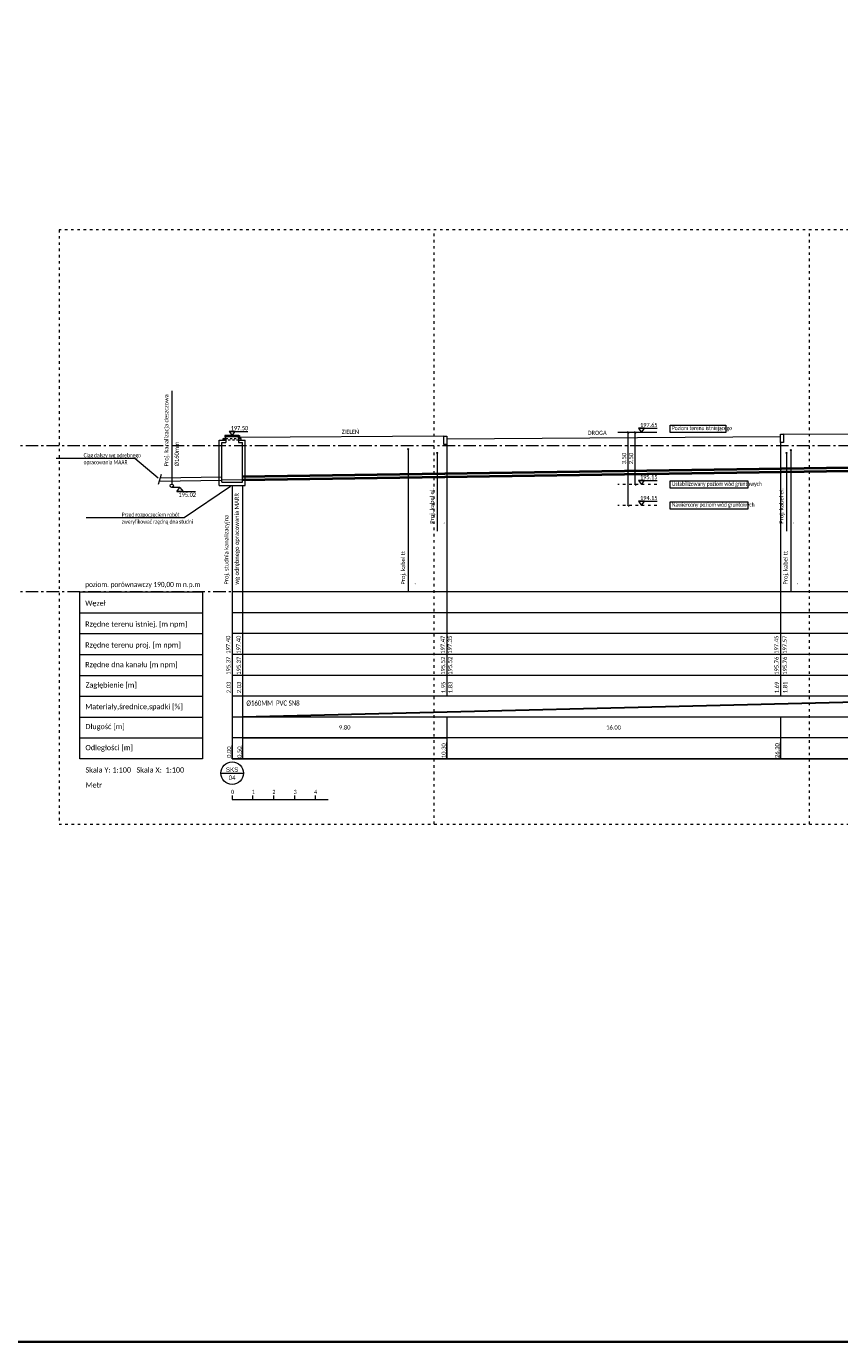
# Model space of a CAD drawing. Header units: millimetres. Extents: x -1212 to 8000, y -2 to 4191.
# Tile 2 of 28: x -1090 to -1051, y 154 to 217. Entities that reach past the tile are written whole.
import ezdxf
from ezdxf import colors
from ezdxf.entities.mleader import LeaderData, LeaderLine
from ezdxf.enums import TextEntityAlignment as Align
from ezdxf.math import Vec2, Vec3

# ---------------------------------------------------------------- set-up
doc = ezdxf.new("R2010")
doc.units = ezdxf.units.MM
doc.set_wipeout_variables(frame=1)
doc.linetypes.add('ACAD_ISO03W100', pattern=[30, 12, -18])
doc.linetypes.add('ACAD_ISO10W100', pattern=[18, 12, -3, 0, -3])
for name, color, linetype, lineweight in [('PRIMETECH - KAN_SAN_INSTALACJA_ZEWN', 38, 'Continuous', 40), ('PRIMETECH - KONSTRUKCJA', 7, 'Continuous', 15), ('PRIMETECH - KOTY', 7, 'Continuous', 9), ('PRIMETECH - LINIE PROFILOWE', 7, 'Continuous', 15), ('PRIMETECH - OPISY', 7, 'Continuous', 9), ('PRIMETECH - POZ. PIETRZENIA', 4, 'ACAD_ISO10W100', 9), ('PRIMETECH - TEREN', 252, 'Continuous', 15)]:
    doc.layers.add(name, color=color, linetype=linetype, lineweight=lineweight)
doc.layers.add('PRIMETECH - NDR--------------', color=6, linetype='Continuous', lineweight=20, plot=False)
doc.layers.add('PRIMETECH - P.P.', color=203, linetype='ACAD_ISO10W100', lineweight=15, plot=False)
doc.styles.add('DYN_DIM', font='arial.ttf')
doc.styles.add('RPK_TAB_TXT_OPIS', font='arial.ttf', dxfattribs={"width": 0.8, "height": 3.5})
doc.styles.get("Standard").update_dxf_attribs({"font": 'calibril.ttf'})
doc.dimstyles.new('1', dxfattribs={"dimtxt": 0.2, "dimasz": 0.12, "dimexe": 0, "dimexo": 0, "dimgap": 0.05, "dimtad": 1, "dimjust": 4, "dimzin": 1, "dimdsep": 46, "dimtxsty": 'Standard', "dimblk": 'NONE', "dimcen": -2.5, "dimclrd": 7, "dimclre": 7, "dimclrt": 7, "dimadec": 0, "dimazin": 0, "dimtfac": 1, "dimtmove": 0, "dimatfit": 3, "dimfxl": 1.25, "dimarcsym": 0})
doc.dimstyles.new('2', dxfattribs={"dimtxt": 0.2, "dimasz": 0.07, "dimexe": 0, "dimexo": 0, "dimgap": 0.1, "dimtad": 1, "dimzin": 1, "dimdsep": 46, "dimtxsty": 'Standard', "dimblk": 'NONE', "dimcen": 2.5, "dimclrd": 256, "dimclre": 256, "dimclrt": 256, "dimadec": 0, "dimazin": 0, "dimtfac": 1, "dimtmove": 0, "dimatfit": 3, "dimfxl": 1.25, "dimlwd": 5, "dimlwe": 5, "dimarcsym": 0})

# ---------------------------------------------------------------- blocks, each defined once
blk = doc.blocks.new('*D8130')
at = {"layer": 'DEFPOINTS', "color": 0}
blk.add_point((-1080.464, 182), dxfattribs=at)
blk.add_point((-1080.464, 182), dxfattribs=at)
blk.add_point((-1080.464, 182), dxfattribs=at)
at = {"layer": 'PRIMETECH - LINIE PROFILOWE', "color": 7, "lineweight": -2, "ltscale": 2}
for q in [(-1080.464, 182.631), (-1080.464, 182), (-1080.464, 182)]:
    blk.add_line((-1080.464, 182), q, dxfattribs=at)
at = {"layer": 'PRIMETECH - LINIE PROFILOWE', "color": 7, "ltscale": 2, "insert": (-1080.616, 182.316), "char_height": 0.2, "attachment_point": 5, "rotation": 90}
blk.add_mtext('0.00', dxfattribs=at)
blk = doc.blocks.new('_None')
blk = doc.blocks.new('*U6047')
at = {"ltscale": 1000}
for p, q in [((0, 4.54), (0, -0.46)), ((0, 2.04), (0, 0))]:
    blk.add_line(p, q, dxfattribs=at)
blk.add_circle((0, 2.04), 2.5)
at = {"ltscale": 1000, "style": 'RPK_TAB_TXT_OPIS', "width": 0.8}
blk.add_attdef('NR_PIONU', text='', height=1, rotation=270, dxfattribs=at).set_placement((-0.5, 2.04), align=Align.TOP_CENTER)
blk.add_attdef('OPIS_PION', text='', height=1, rotation=270, dxfattribs=at).set_placement((0, 2.04), align=Align.BOTTOM_CENTER)
blk = doc.blocks.new('*D8131')
at = {"layer": 'DEFPOINTS', "color": 0}
for p in [(-1080.464, 182), (-1079.964, 182), (-1079.964, 182)]:
    blk.add_point(p, dxfattribs=at)
at = {"layer": 'PRIMETECH - LINIE PROFILOWE', "color": 7, "lineweight": -2, "ltscale": 2}
for p, q in [((-1079.964, 182), (-1079.964, 182.631)), ((-1080.464, 182), (-1080.464, 182)), ((-1080.464, 182), (-1079.964, 182))]:
    blk.add_line(p, q, dxfattribs=at)
at = {"layer": 'PRIMETECH - LINIE PROFILOWE', "color": 7, "ltscale": 2, "insert": (-1080.116, 182.316), "char_height": 0.2, "attachment_point": 5, "rotation": 90}
blk.add_mtext('0.50', dxfattribs=at)
blk = doc.blocks.new('*D8140')
at = {"layer": 'DEFPOINTS', "color": 0}
for p in [(-1079.964, 183), (-1070.164, 183), (-1070.164, 183)]:
    blk.add_point(p, dxfattribs=at)
at = {"layer": 'PRIMETECH - LINIE PROFILOWE', "lineweight": 5, "ltscale": 2}
for p, q in [((-1079.964, 183), (-1079.964, 183)), ((-1079.964, 183), (-1070.164, 183)), ((-1070.164, 183), (-1070.164, 183))]:
    blk.add_line(p, q, dxfattribs=at)
at = {"layer": 'PRIMETECH - LINIE PROFILOWE', "ltscale": 2, "insert": (-1075.064, 183.502), "char_height": 0.2, "attachment_point": 5}
blk.add_mtext('9.80', dxfattribs=at)
blk = doc.blocks.new('_$0$_None')
blk = doc.blocks.new('*D8145')
at = {"layer": 'DEFPOINTS', "color": 0}
for p in [(-1080.464, 182), (-1038.564, 182), (-1038.564, 182)]:
    blk.add_point(p, dxfattribs=at)
at = {"layer": 'PRIMETECH - LINIE PROFILOWE', "color": 7, "lineweight": -2, "ltscale": 2}
for p, q in [((-1038.564, 182), (-1038.564, 182.795)), ((-1080.464, 182), (-1080.464, 182)), ((-1080.464, 182), (-1038.564, 182))]:
    blk.add_line(p, q, dxfattribs=at)
at = {"layer": 'PRIMETECH - LINIE PROFILOWE', "color": 7, "ltscale": 2, "insert": (-1038.716, 182.398), "char_height": 0.2, "attachment_point": 5, "rotation": 90}
blk.add_mtext('41.90', dxfattribs=at)
blk = doc.blocks.new('*D8146')
at = {"layer": 'DEFPOINTS', "color": 0}
for p in [(-1080.464, 182), (-1032.364, 182), (-1032.364, 182)]:
    blk.add_point(p, dxfattribs=at)
at = {"layer": 'PRIMETECH - LINIE PROFILOWE', "color": 7, "lineweight": -2, "ltscale": 2}
for p, q in [((-1032.364, 182), (-1032.364, 182.795)), ((-1080.464, 182), (-1080.464, 182)), ((-1080.464, 182), (-1032.364, 182))]:
    blk.add_line(p, q, dxfattribs=at)
at = {"layer": 'PRIMETECH - LINIE PROFILOWE', "color": 7, "ltscale": 2, "insert": (-1032.516, 182.398), "char_height": 0.2, "attachment_point": 5, "rotation": 90}
blk.add_mtext('48.10', dxfattribs=at)
blk = doc.blocks.new('*D8149')
at = {"layer": 'DEFPOINTS', "color": 0}
for p in [(-1080.464, 182), (-1014.014, 182), (-1014.014, 182)]:
    blk.add_point(p, dxfattribs=at)
at = {"layer": 'PRIMETECH - LINIE PROFILOWE', "color": 7, "lineweight": -2, "ltscale": 2}
for p, q in [((-1014.014, 182), (-1014.014, 182.776)), ((-1080.464, 182), (-1080.464, 182)), ((-1080.464, 182), (-1014.014, 182))]:
    blk.add_line(p, q, dxfattribs=at)
at = {"layer": 'PRIMETECH - LINIE PROFILOWE', "color": 7, "ltscale": 2, "insert": (-1014.166, 182.388), "char_height": 0.2, "attachment_point": 5, "rotation": 90}
blk.add_mtext('66.45', dxfattribs=at)
blk = doc.blocks.new('*D8151')
at = {"layer": 'DEFPOINTS', "color": 0}
for p in [(-1080.464, 182), (-1014.014, 182), (-1014.014, 182)]:
    blk.add_point(p, dxfattribs=at)
at = {"layer": 'PRIMETECH - LINIE PROFILOWE', "color": 7, "lineweight": -2, "ltscale": 2}
for p, q in [((-1014.014, 182), (-1014.014, 182.776)), ((-1080.464, 182), (-1080.464, 182)), ((-1080.464, 182), (-1014.014, 182))]:
    blk.add_line(p, q, dxfattribs=at)
at = {"layer": 'PRIMETECH - LINIE PROFILOWE', "color": 7, "ltscale": 2, "insert": (-1014.166, 182.388), "char_height": 0.2, "attachment_point": 5, "rotation": 90}
blk.add_mtext('66.45', dxfattribs=at)
blk = doc.blocks.new('*D8152')
at = {"layer": 'DEFPOINTS', "color": 0}
for p in [(-1080.464, 182), (-1070.164, 182), (-1070.164, 182)]:
    blk.add_point(p, dxfattribs=at)
at = {"layer": 'PRIMETECH - LINIE PROFILOWE', "color": 7, "lineweight": -2, "ltscale": 2}
for p, q in [((-1070.164, 182), (-1070.164, 182.774)), ((-1080.464, 182), (-1080.464, 182)), ((-1080.464, 182), (-1070.164, 182))]:
    blk.add_line(p, q, dxfattribs=at)
at = {"layer": 'PRIMETECH - LINIE PROFILOWE', "color": 7, "ltscale": 2, "insert": (-1070.316, 182.387), "char_height": 0.2, "attachment_point": 5, "rotation": 90}
blk.add_mtext('10.30', dxfattribs=at)
blk = doc.blocks.new('*D8153')
at = {"layer": 'DEFPOINTS', "color": 0}
for p in [(-1080.464, 182), (-1054.164, 182), (-1054.164, 182)]:
    blk.add_point(p, dxfattribs=at)
at = {"layer": 'PRIMETECH - LINIE PROFILOWE', "color": 7, "lineweight": -2, "ltscale": 2}
for p, q in [((-1054.164, 182), (-1054.164, 182.784)), ((-1080.464, 182), (-1080.464, 182)), ((-1080.464, 182), (-1054.164, 182))]:
    blk.add_line(p, q, dxfattribs=at)
at = {"layer": 'PRIMETECH - LINIE PROFILOWE', "color": 7, "ltscale": 2, "insert": (-1054.316, 182.392), "char_height": 0.2, "attachment_point": 5, "rotation": 90}
blk.add_mtext('26.30', dxfattribs=at)
blk = doc.blocks.new('*D8154')
at = {"layer": 'DEFPOINTS', "color": 0}
for p in [(-1080.464, 182), (-1026.964, 182), (-1026.964, 182)]:
    blk.add_point(p, dxfattribs=at)
at = {"layer": 'PRIMETECH - LINIE PROFILOWE', "color": 7, "lineweight": -2, "ltscale": 2}
for p, q in [((-1026.964, 182), (-1026.964, 182.787)), ((-1080.464, 182), (-1080.464, 182)), ((-1080.464, 182), (-1026.964, 182))]:
    blk.add_line(p, q, dxfattribs=at)
at = {"layer": 'PRIMETECH - LINIE PROFILOWE', "color": 7, "ltscale": 2, "insert": (-1027.116, 182.394), "char_height": 0.2, "attachment_point": 5, "rotation": 90}
blk.add_mtext('53.50', dxfattribs=at)
blk = doc.blocks.new('*D8155')
at = {"layer": 'DEFPOINTS', "color": 0}
for p in [(-1080.464, 182), (-1028.464, 182), (-1028.464, 182)]:
    blk.add_point(p, dxfattribs=at)
at = {"layer": 'PRIMETECH - LINIE PROFILOWE', "color": 7, "lineweight": -2, "ltscale": 2}
for p, q in [((-1028.464, 182), (-1028.464, 182.787)), ((-1080.464, 182), (-1080.464, 182)), ((-1080.464, 182), (-1028.464, 182))]:
    blk.add_line(p, q, dxfattribs=at)
at = {"layer": 'PRIMETECH - LINIE PROFILOWE', "color": 7, "ltscale": 2, "insert": (-1028.616, 182.394), "char_height": 0.2, "attachment_point": 5, "rotation": 90}
blk.add_mtext('52.00', dxfattribs=at)
blk = doc.blocks.new('*D8159')
at = {"layer": 'DEFPOINTS', "color": 0}
for p in [(-1054.164, 183), (-1054.164, 183), (-1038.564, 183)]:
    blk.add_point(p, dxfattribs=at)
at = {"layer": 'PRIMETECH - LINIE PROFILOWE', "lineweight": 5, "ltscale": 2}
for p, q in [((-1054.164, 183), (-1054.164, 183)), ((-1038.564, 183), (-1054.164, 183)), ((-1038.564, 183), (-1038.564, 183))]:
    blk.add_line(p, q, dxfattribs=at)
at = {"layer": 'PRIMETECH - LINIE PROFILOWE', "ltscale": 2, "insert": (-1046.364, 183.502), "char_height": 0.2, "attachment_point": 5}
blk.add_mtext('15.60', dxfattribs=at)
blk = doc.blocks.new('*D8160')
at = {"layer": 'DEFPOINTS', "color": 0}
for p in [(-1070.164, 183), (-1070.164, 183), (-1054.164, 183)]:
    blk.add_point(p, dxfattribs=at)
at = {"layer": 'PRIMETECH - LINIE PROFILOWE', "lineweight": 5, "ltscale": 2}
for p, q in [((-1070.164, 183), (-1070.164, 183)), ((-1054.164, 183), (-1070.164, 183)), ((-1054.164, 183), (-1054.164, 183))]:
    blk.add_line(p, q, dxfattribs=at)
at = {"layer": 'PRIMETECH - LINIE PROFILOWE', "ltscale": 2, "insert": (-1062.164, 183.502), "char_height": 0.2, "attachment_point": 5}
blk.add_mtext('16.00', dxfattribs=at)
blk = doc.blocks.new('*D8161')
at = {"layer": 'DEFPOINTS', "color": 0}
for p in [(-1080.464, 182), (-1015.514, 182), (-1015.514, 182)]:
    blk.add_point(p, dxfattribs=at)
at = {"layer": 'PRIMETECH - LINIE PROFILOWE', "color": 7, "lineweight": -2, "ltscale": 2}
for p, q in [((-1015.514, 182), (-1015.514, 182.776)), ((-1080.464, 182), (-1080.464, 182)), ((-1080.464, 182), (-1015.514, 182))]:
    blk.add_line(p, q, dxfattribs=at)
at = {"layer": 'PRIMETECH - LINIE PROFILOWE', "color": 7, "ltscale": 2, "insert": (-1015.666, 182.388), "char_height": 0.2, "attachment_point": 5, "rotation": 90}
blk.add_mtext('64.95', dxfattribs=at)
blk = doc.blocks.new('_Oblique')
at = {"color": 0, "linetype": 'ByBlock', "lineweight": -2}
blk.add_line((-0.5, -0.5), (0.5, 0.5), dxfattribs=at)
blk = doc.blocks.new('*D8162')
at = {"layer": 'DEFPOINTS', "color": 0}
for p in [(-1061.122, 197.65), (-1061.122, 197.65), (-1061.122, 195.15)]:
    blk.add_point(p, dxfattribs=at)
at = {"layer": 'PRIMETECH - LINIE PROFILOWE', "lineweight": 5, "ltscale": 2}
for p, q in [((-1061.122, 197.65), (-1061.122, 197.65)), ((-1061.122, 195.15), (-1061.122, 197.65)), ((-1061.122, 195.15), (-1061.122, 195.15))]:
    blk.add_line(p, q, dxfattribs=at)
at = {"layer": 'PRIMETECH - LINIE PROFILOWE', "lineweight": 5, "xscale": 0.07, "yscale": 0.07, "zscale": 0.07}
for p, rotation in [((-1061.122, 197.65), 90), ((-1061.122, 195.15), 270)]:
    blk.add_blockref('_Oblique', p, dxfattribs=dict(at, rotation=rotation))
at = {"layer": 'PRIMETECH - LINIE PROFILOWE', "ltscale": 2, "insert": (-1061.324, 196.4), "char_height": 0.2, "attachment_point": 5, "rotation": 90}
blk.add_mtext('2.50', dxfattribs=at)
blk = doc.blocks.new('*D8163')
at = {"layer": 'DEFPOINTS', "color": 0}
for p in [(-1061.458, 197.65), (-1061.458, 197.65), (-1061.458, 194.15)]:
    blk.add_point(p, dxfattribs=at)
at = {"layer": 'PRIMETECH - LINIE PROFILOWE', "lineweight": 5, "ltscale": 2}
for p, q in [((-1061.458, 197.65), (-1061.458, 197.65)), ((-1061.458, 194.15), (-1061.458, 197.65)), ((-1061.458, 194.15), (-1061.458, 194.15))]:
    blk.add_line(p, q, dxfattribs=at)
at = {"layer": 'PRIMETECH - LINIE PROFILOWE', "lineweight": 5, "xscale": 0.07, "yscale": 0.07, "zscale": 0.07}
for p, rotation in [((-1061.458, 197.65), 90), ((-1061.458, 194.15), 270)]:
    blk.add_blockref('_Oblique', p, dxfattribs=dict(at, rotation=rotation))
at = {"layer": 'PRIMETECH - LINIE PROFILOWE', "ltscale": 2, "insert": (-1061.66, 196.4), "char_height": 0.2, "attachment_point": 5, "rotation": 90}
blk.add_mtext('3.50', dxfattribs=at)
blk = doc.blocks.new('*D8195')
at = {"layer": 'DEFPOINTS', "color": 0}
for p in [(-1080.464, 182), (-1016.714, 182), (-1016.714, 182)]:
    blk.add_point(p, dxfattribs=at)
at = {"layer": 'PRIMETECH - LINIE PROFILOWE', "color": 7, "lineweight": -2, "ltscale": 2}
for p, q in [((-1016.714, 182), (-1016.714, 182.776)), ((-1080.464, 182), (-1080.464, 182)), ((-1080.464, 182), (-1016.714, 182))]:
    blk.add_line(p, q, dxfattribs=at)
at = {"layer": 'PRIMETECH - LINIE PROFILOWE', "color": 7, "ltscale": 2, "insert": (-1016.866, 182.388), "char_height": 0.2, "attachment_point": 5, "rotation": 90}
blk.add_mtext('63.75', dxfattribs=at)

msp = doc.modelspace()

# ---------------------------------------------------------------- linework, layer by layer
at = {"layer": 'PRIMETECH - KAN_SAN_INSTALACJA_ZEWN', "ltscale": 2}
for p, q in [((-1079.964, 195.533), (-1038.777, 196.151)), ((-1079.964, 195.373), (-1038.777, 195.991))]:
    msp.add_line(p, q, dxfattribs=at)
at = {"layer": 'PRIMETECH - KAN_SAN_INSTALACJA_ZEWN', "lineweight": 20, "ltscale": 2}
for p, q in [((-1083.967, 195.313), (-1080.964, 195.358)), ((-1083.917, 195.474), (-1080.964, 195.518))]:
    msp.add_line(p, q, dxfattribs=at)
at = {"layer": 'PRIMETECH - KONSTRUKCJA'}
for p, q in [((-1080.796, 197.5), (-1080.819, 197.5)), ((-1080.819, 197.5), (-1080.819, 197.456)), ((-1080.819, 197.456), (-1080.786, 197.422)), ((-1080.796, 197.455), (-1080.796, 197.5)), ((-1080.767, 197.455), (-1080.796, 197.455)), ((-1080.767, 197.362), (-1080.767, 197.455)), ((-1080.161, 197.362), (-1080.161, 197.455)), ((-1080.161, 197.455), (-1080.133, 197.455)), ((-1080.109, 197.456), (-1080.143, 197.422)), ((-1080.133, 197.5), (-1080.109, 197.5)), ((-1080.133, 197.455), (-1080.133, 197.5)), ((-1080.109, 197.5), (-1080.109, 197.456)), ((-1081.084, 195.108), (-1081.084, 197.282)), ((-1080.964, 195.258), (-1080.964, 197.162)), ((-1080.786, 197.382), (-1080.866, 197.362)), ((-1080.866, 197.362), (-1080.767, 197.362)), ((-1080.786, 197.422), (-1080.786, 197.382)), ((-1080.774, 197.282), (-1080.774, 197.162)), ((-1080.161, 197.362), (-1080.063, 197.362)), ((-1080.161, 197.362), (-1080.063, 197.362)), ((-1080.154, 197.282), (-1080.154, 197.162)), ((-1080.143, 197.422), (-1080.143, 197.382)), ((-1080.143, 197.382), (-1080.063, 197.362)), ((-1079.964, 195.258), (-1079.964, 197.162)), ((-1079.844, 195.108), (-1079.844, 197.282)), ((-1081.084, 195.108), (-1079.844, 195.108)), ((-1079.964, 195.373), (-1080.964, 195.358)), ((-1080.964, 195.258), (-1079.964, 195.258))]:
    msp.add_line(p, q, dxfattribs=at)
at = {"layer": 'PRIMETECH - KONSTRUKCJA', "lineweight": 9}
for p, q in [((-1080.754, 197.47), (-1080.735, 197.442)), ((-1080.174, 197.47), (-1080.194, 197.442)), ((-1080.194, 197.442), (-1080.735, 197.442))]:
    msp.add_line(p, q, dxfattribs=at)
at = {"layer": 'PRIMETECH - KONSTRUKCJA', "lineweight": 25}
msp.add_line((-1080.767, 197.362), (-1080.866, 197.362), dxfattribs=at)
at = {"layer": 'PRIMETECH - KONSTRUKCJA', "color": 252, "linetype": 'ACAD_ISO03W100', "lineweight": 5, "ltscale": 0.003}
for p, q in [((-1080.154, 197.282), (-1080.774, 197.282)), ((-1080.767, 197.362), (-1080.161, 197.362))]:
    msp.add_line(p, q, dxfattribs=at)
at = {"layer": 'PRIMETECH - KONSTRUKCJA'}
for points in [[(-1080.787, 197.5), (-1080.787, 197.47), (-1080.142, 197.47), (-1080.142, 197.5)], [(-1080.774, 197.282), (-1080.894, 197.282), (-1080.894, 197.362), (-1080.774, 197.362)], [(-1080.154, 197.282), (-1080.034, 197.282), (-1080.034, 197.362), (-1080.154, 197.362)]]:
    msp.add_lwpolyline(points, close=True, dxfattribs=at)
at = {"layer": 'PRIMETECH - KOTY'}
for p, q in [((-1080.614, 197.7), (-1079.714, 197.7)), ((-1082.97, 195.015), (-1083.364, 195.015)), ((-1083.12, 194.815), (-1082.22, 194.815))]:
    msp.add_line(p, q, dxfattribs=at)
at = {"layer": 'PRIMETECH - KOTY', "color": 7, "lineweight": 0}
for p, q in [((-1060.977, 197.85), (-1060.077, 197.85)), ((-1060.977, 195.35), (-1060.077, 195.35)), ((-1060.977, 194.35), (-1060.077, 194.35))]:
    msp.add_line(p, q, dxfattribs=at)
at = {"layer": 'PRIMETECH - KOTY'}
for points in [[(-1080.614, 197.7), (-1080.464, 197.5), (-1080.314, 197.7)], [(-1083.12, 194.815), (-1082.97, 195.015), (-1082.82, 194.815)]]:
    msp.add_lwpolyline(points, close=True, dxfattribs=at)
at = {"layer": 'PRIMETECH - KOTY', "color": 7, "lineweight": 0}
for points in [[(-1060.977, 197.85), (-1060.827, 197.65), (-1060.677, 197.85)], [(-1060.977, 195.35), (-1060.827, 195.15), (-1060.677, 195.35)], [(-1060.977, 194.35), (-1060.827, 194.15), (-1060.677, 194.35)]]:
    msp.add_lwpolyline(points, close=True, dxfattribs=at)
at = {"layer": 'PRIMETECH - LINIE PROFILOWE', "color": 94, "ltscale": 2}
msp.add_line((-1083.364, 199.65), (-1083.364, 195.175), dxfattribs=at)
at = {"layer": 'PRIMETECH - LINIE PROFILOWE', "ltscale": 2}
for p, q in [((-1081.084, 197.282), (-1080.774, 197.282)), ((-1080.964, 197.162), (-1080.774, 197.162)), ((-1080.154, 197.282), (-1079.844, 197.282)), ((-1080.154, 197.162), (-1079.964, 197.162)), ((-1070.164, 197.4), (-1070.164, 185)), ((-1054.164, 197.15), (-1054.164, 185)), ((-1083.866, 195.636), (-1084.016, 195.159)), ((-1080.464, 195.108), (-1080.464, 182)), ((-1070.164, 184), (-1070.164, 182)), ((-1054.164, 184), (-1054.164, 182))]:
    msp.add_line(p, q, dxfattribs=at)
at = {"layer": 'PRIMETECH - LINIE PROFILOWE', "color": 30, "ltscale": 2}
for p, q in [((-1072.014, 196.825), (-1072.014, 190)), ((-1053.664, 196.775), (-1053.664, 190))]:
    msp.add_line(p, q, dxfattribs=at)
at = {"layer": 'PRIMETECH - LINIE PROFILOWE', "color": 1, "ltscale": 2}
for p, q in [((-1070.624, 196.645), (-1070.624, 192.916)), ((-1053.864, 196.645), (-1053.864, 192.916))]:
    msp.add_line(p, q, dxfattribs=at)
at = {"layer": 'PRIMETECH - LINIE PROFILOWE'}
for p, q in [((-1014.014, 190), (-1080.464, 190)), ((-1087.77, 189), (-1081.892, 189)), ((-1014.014, 189), (-1080.464, 189)), ((-1087.77, 188), (-1081.892, 188)), ((-1014.014, 188), (-1080.464, 188)), ((-1087.77, 187), (-1081.892, 187)), ((-1014.014, 187), (-1080.464, 187)), ((-1087.77, 186), (-1081.892, 186)), ((-1014.014, 186), (-1080.464, 186)), ((-1087.77, 185), (-1081.892, 185)), ((-1014.014, 185), (-1080.464, 185)), ((-1087.77, 184), (-1081.892, 184)), ((-1014.014, 184), (-1080.464, 184)), ((-1087.77, 183), (-1081.892, 183)), ((-1014.014, 183), (-1080.464, 183))]:
    msp.add_line(p, q, dxfattribs=at)
at = {"layer": 'PRIMETECH - LINIE PROFILOWE', "color": 6, "lineweight": 35, "ltscale": 2}
msp.add_lwpolyline([(-971.77, 274.043), (-1091.77, 274.043), (-1091.77, 154.043), (-971.77, 154.043)], close=True, dxfattribs=at)
at = {"layer": 'PRIMETECH - LINIE PROFILOWE'}
msp.add_lwpolyline([(-1087.77, 190), (-1081.892, 190), (-1081.892, 182), (-1087.77, 182)], close=True, dxfattribs=at)
at = {"layer": 'PRIMETECH - LINIE PROFILOWE', "color": 30, "ltscale": 2}
for centre in [(-1072.014, 196.85), (-1053.664, 196.8)]:
    msp.add_circle(centre, 0.025, dxfattribs=at)
at = {"layer": 'PRIMETECH - LINIE PROFILOWE', "color": 1, "ltscale": 2}
for centre in [(-1070.624, 196.67), (-1053.864, 196.67)]:
    msp.add_circle(centre, 0.025, dxfattribs=at)
at = {"layer": 'PRIMETECH - LINIE PROFILOWE', "color": 94, "ltscale": 2}
msp.add_circle((-1083.364, 195.095), 0.08, dxfattribs=at)
at = {"layer": 'PRIMETECH - NDR--------------', "linetype": 'ACAD_ISO03W100', "ltscale": 0.01}
for p, q in [((-1088.77, 207.365), (-1088.77, 178.865)), ((-999.27, 207.365), (-1088.77, 207.365)), ((-1070.77, 178.865), (-1070.77, 207.365)), ((-1052.77, 178.865), (-1052.77, 207.365)), ((-1088.77, 178.865), (-999.27, 178.865))]:
    msp.add_line(p, q, dxfattribs=at)
at = {"layer": 'PRIMETECH - OPISY', "color": 7, "lineweight": 30, "ltscale": 2}
msp.add_line((-1038.564, 185), (-1079.964, 184), dxfattribs=at)
at = {"layer": 'PRIMETECH - OPISY', "color": 7}
for p, q in [((-1080.464, 180.232), (-1080.464, 180.047)), ((-1080.464, 180.047), (-1075.864, 180.047)), ((-1079.464, 180.047), (-1079.464, 180.232)), ((-1078.464, 180.047), (-1078.464, 180.232)), ((-1077.464, 180.047), (-1077.464, 180.232)), ((-1076.464, 180.047), (-1076.464, 180.232))]:
    msp.add_line(p, q, dxfattribs=at)
at = {"layer": 'PRIMETECH - OPISY', "ltscale": 10}
for points in [[(-1059.455, 198), (-1056.775, 198), (-1056.775, 197.65), (-1059.455, 197.65)], [(-1055.716, 194.975), (-1059.455, 194.975), (-1059.455, 195.325), (-1055.716, 195.325)], [(-1055.716, 193.975), (-1059.455, 193.975), (-1059.455, 194.325), (-1055.716, 194.325)]]:
    msp.add_lwpolyline(points, close=True, dxfattribs=at)
at = {"layer": 'PRIMETECH - P.P.', "ltscale": 0.05}
for p, q in [((-851.77, 197), (-1211.77, 197)), ((-851.77, 190), (-1211.77, 190))]:
    msp.add_line(p, q, dxfattribs=at)
at = {"layer": 'PRIMETECH - POZ. PIETRZENIA', "color": 4, "linetype": 'ACAD_ISO03W100', "ltscale": 0.01}
for p, q in [((-1060.093, 195.15), (-1061.96, 195.15)), ((-1060.093, 194.15), (-1061.96, 194.15))]:
    msp.add_line(p, q, dxfattribs=at)
at = {"layer": 'PRIMETECH - TEREN', "ltscale": 2}
for p, q in [((-1070.314, 197.47), (-1080.143, 197.4)), ((-1060.093, 197.65), (-1061.96, 197.65)), ((-1038.777, 197.5), (-1054.014, 197.57)), ((-1070.164, 197.35), (-1054.164, 197.45))]:
    msp.add_line(p, q, dxfattribs=at)
for points in [[(-1070.314, 197.47), (-1070.164, 197.47), (-1070.164, 197.07), (-1070.314, 197.07)], [(-1054.164, 197.57), (-1054.014, 197.57), (-1054.014, 197.17), (-1054.164, 197.17)]]:
    msp.add_lwpolyline(points, close=True, dxfattribs=at)

# ---------------------------------------------------------------- texts
at = {"layer": 'PRIMETECH - OPISY', "ltscale": 10, "width": 0.8}
for s, p in [('197.65', (-1060.891, 197.905)), ('197.50', (-1080.528, 197.755)), ('ZIELEŃ', (-1075.204, 197.577)), ('DROGA', (-1063.403, 197.531)), ('195.15', (-1060.891, 195.405)), ('195.02', (-1083.033, 194.561)), ('194.15', (-1060.891, 194.405))]:
    msp.add_text(s, height=0.2, dxfattribs=at).set_placement(p)
at = {"layer": 'PRIMETECH - OPISY', "color": 7, "width": 0.75}
msp.add_text('poziom. porównawczy 190,00 m n.p.m', height=0.25, dxfattribs=at).set_placement((-1087.514, 190.233))
at = {"layer": 'PRIMETECH - OPISY', "color": 7}
for s, p in [('Węzeł', (-1087.514, 189.336)), ('Rzędne terenu istniej. [m npm]', (-1087.514, 188.333)), ('Rzędne terenu proj. [m npm]', (-1087.514, 187.333)), ('Rzędne dna kanału [m npm]', (-1087.514, 186.392)), ('Zagłębienie [m]', (-1087.493, 185.412)), ('Materiały,średnice,spadki [%%%]', (-1087.513, 184.377)), ('Długość [m]', (-1087.503, 183.42)), ('Odległości [m]', (-1087.503, 182.41)), ('Skala Y: 1:100   Skala X:  1:100  ', (-1087.498, 181.339)), ('Metr', (-1087.498, 180.617))]:
    msp.add_text(s, height=0.25, dxfattribs=at).set_placement(p)
at = {"layer": 'PRIMETECH - OPISY'}
for s, p in [('197.40', (-1080.556, 187.035)), ('197.40', (-1080.056, 187.035)), ('197.47', (-1070.256, 187.035)), ('197.35', (-1069.919, 187.035)), ('197.45', (-1054.256, 187.035)), ('197.57', (-1053.856, 187.035)), ('195.37', (-1080.545, 186.026)), ('195.37', (-1080.045, 186.026)), ('195.52', (-1070.245, 186.026)), ('195.52', (-1069.908, 186.026)), ('195.76', (-1054.245, 186.026)), ('195.76', (-1053.845, 186.026)), ('2.03', (-1080.532, 185.144)), ('2.03', (-1080.032, 185.144)), ('1.95', (-1070.232, 185.144)), ('1.83', (-1069.895, 185.144)), ('1.69', (-1054.232, 185.144)), ('1.81', (-1053.832, 185.144))]:
    msp.add_text(s, height=0.2, rotation=90, dxfattribs=at).set_placement(p)
at = {"layer": 'PRIMETECH - OPISY', "width": 0.7}
msp.add_text('Ø160MM  PVC SN8', height=0.25, dxfattribs=at).set_placement((-1079.78, 184.544))
at = {"layer": 'PRIMETECH - OPISY', "color": 7, "ltscale": 0.7, "width": 0.75}
for s, p in [('0', (-1080.511, 180.31)), ('1', (-1079.521, 180.31)), ('2', (-1078.531, 180.31)), ('3', (-1077.512, 180.31)), ('4', (-1076.532, 180.31))]:
    msp.add_text(s, height=0.2, dxfattribs=at).set_placement(p)
at = {"layer": 'PRIMETECH - OPISY', "char_height": 0.2, "width": 5.01329, "attachment_point": 4, "rotation": 90}
for s, insert in [('\\pxql,sm1.5;Proj. kanalizacja deszczowa\\P%%C160mm', (-1083.364, 196.023)), ('\\pxql,sm1.5;Proj. kabel el.\\P.', (-1070.624, 193.267)), ('\\pxql,sm1.5;Proj. kabel el.\\P.', (-1053.864, 193.267)), ('\\pxql,sm1.5;Proj. studnia kanalizacyjna\\Pwg odrębnego opracowania MARR', (-1080.464, 190.351)), ('\\pxql,sm1.5;Proj. kabel tt\\P.', (-1072.014, 190.351)), ('\\pxql,sm1.5;Proj. kabel tt\\P.', (-1053.664, 190.351))]:
    msp.add_mtext(s, dxfattribs=dict(at, insert=insert))
at = {"layer": 'PRIMETECH - OPISY', "ltscale": 10, "char_height": 0.2, "width": 3998.67654, "attachment_point": 1, "style": 'DYN_DIM'}
for s, insert in [('\\fCalibri Light|b0|i0|c238;\\W0.7;Poziom terenu istniejącego', (-1059.365, 197.96)), ('\\fCalibri Light|b0|i0|c238;\\W0.7;Ustabilizowany poziom wód gruntowych', (-1059.365, 195.285)), ('\\fCalibri Light|b0|i0|c238;\\W0.7;Nawiercony poziom wód gruntowych', (-1059.365, 194.285))]:
    msp.add_mtext(s, dxfattribs=dict(at, insert=insert))

# ---------------------------------------------------------------- dimensions: what is measured, and where the dimension line sits
at = {"layer": 'PRIMETECH - LINIE PROFILOWE', "ltscale": 2}
for base, p1, p2, picture, middle in [((-1061.458, 197.65), (-1061.458, 194.15), (-1061.458, 197.65), '*D8163', (-1061.458, 196.4)), ((-1061.122, 197.65), (-1061.122, 195.15), (-1061.122, 197.65), '*D8162', (-1061.122, 196.4))]:
    dim = msp.add_linear_dim(base=base, p1=p1, p2=p2, angle=90, dimstyle='2', override={"dimblk1": 'Oblique', "dimblk2": 'Oblique', "dimsah": 1}, dxfattribs=at)
    dim.commit()
    dim.dimension.update_dxf_attribs({"geometry": picture, "text_midpoint": middle, "dimtype": 160})
dim = msp.add_linear_dim(base=(-1070.164, 183), p1=(-1079.964, 183), p2=(-1070.164, 183), dimstyle='2', override={"dimgap": 0.4}, dxfattribs=at)
dim.commit()
dim.dimension.update_dxf_attribs({"geometry": '*D8140', "text_midpoint": (-1075.064, 183), "dimtype": 160})
for base, p1, p2, picture, middle in [((-1070.164, 183), (-1054.164, 183), (-1070.164, 183), '*D8160', (-1062.164, 183.502)), ((-1054.164, 183), (-1038.564, 183), (-1054.164, 183), '*D8159', (-1046.364, 183.502))]:
    dim = msp.add_linear_dim(base=base, p1=p1, p2=p2, dimstyle='2', override={"dimgap": 0.4}, dxfattribs=at)
    dim.commit()
    dim.dimension.update_dxf_attribs({"geometry": picture, "text_midpoint": middle})
dim = msp.add_linear_dim(base=(-1080.464296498, 182), p1=(-1080.464296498, 182), p2=(-1080.464296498, 182), dimstyle='1', dxfattribs=at)
dim.commit()
dim.dimension.update_dxf_attribs({"geometry": '*D8130', "text_midpoint": (-1080.616396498, 182.3157)})

# ---------------------------------------------------------------- leaders
at = {"layer": 'PRIMETECH - OPISY', "ltscale": 10}
ml = msp.add_multileader_mtext('Standard', dxfattribs=at)
ml.set_content('\\fCalibri Light|b0|i0|c238;\\W0.7;Taśma ostrzegawcza koloru niebieskiego', color=256, style='DYN_DIM')
ml.set_leader_properties(color=256, linetype='ByLayer', lineweight=-1)
ml.set_arrow_properties(name='_$0$_None')
ml.build(insert=Vec2(0, 0))
ml.multileader.update_dxf_attribs({"has_text_frame": 1, "text_left_attachment_type": 6, "text_right_attachment_type": 6, "dogleg_length": 0.108, "arrow_head_size": 0.1})
ctx = ml.context
ctx.base_point, ctx.char_height, ctx.arrow_head_size, ctx.landing_gap_size, ctx.plane_origin = Vec3(-1191.599, 199.571, -225.442), 0.2, 0.1, 0.04, Vec3(-1218.649, 180.749, -225.442)
ctx.left_attachment, ctx.right_attachment = 6, 6
notes = []
notes.append((ctx, [(0, (1, 1, 0), (-1191.747, 199.571, -225.442), (1, 0), 0.148, [(0, [(-1192.81, 196.6, -225.442)], 0, [])])]))
ctx.mtext.insert, ctx.mtext.width, ctx.mtext.flow_direction = Vec3(-1191.559, 199.828, -225.442), 3998.67654, 5
ml = msp.add_multileader_mtext('Standard', dxfattribs=at)
ml.set_content('\\fCalibri Light|b0|i0|c238;\\W0.7;Ciąg dalszy wg odrębnego\\Popracowania MAAR', color=256, style='DYN_DIM')
ml.set_leader_properties(color=256, linetype='ByLayer', lineweight=-1)
ml.set_arrow_properties(name='_$0$_None')
ml.build(insert=Vec2(0, 0))
ml.multileader.update_dxf_attribs({"has_text_frame": 1, "text_left_attachment_type": 6, "text_right_attachment_type": 6, "dogleg_length": 0.108, "arrow_head_size": 0.1})
ctx = ml.context
ctx.base_point, ctx.char_height, ctx.arrow_head_size, ctx.landing_gap_size, ctx.plane_origin = Vec3(-1203.831, 197.302), 0.2, 0.1, 0.04, Vec3(-1232.032, 178.479)
ctx.left_attachment, ctx.right_attachment = 6, 6
notes.append((ctx, [(0, (1, 1, 0), (-1201.338, 197.302), (-1, 0), 0.148, [(0, [(-1200.143, 196.3)], 0, [])])]))
ctx.mtext.insert, ctx.mtext.width, ctx.mtext.flow_direction = Vec3(-1203.791, 197.558), 3998.67654, 5
ml = msp.add_multileader_mtext('Standard', dxfattribs=at)
ml.set_content('\\fCalibri Light|b0|i0|c238;\\W0.7;Przejście szczelne', color=256, style='DYN_DIM')
ml.set_leader_properties(color=256, linetype='ByLayer', lineweight=-1)
ml.set_arrow_properties(name='_$0$_None')
ml.build(insert=Vec2(0, 0))
ml.multileader.update_dxf_attribs({"has_text_frame": 1, "text_left_attachment_type": 6, "text_right_attachment_type": 6, "dogleg_length": 0.108, "arrow_head_size": 0.1})
ctx = ml.context
ctx.base_point, ctx.char_height, ctx.arrow_head_size, ctx.landing_gap_size, ctx.plane_origin = Vec3(-1198.897, 195.047), 0.2, 0.1, 0.04, Vec3(-1225.947, 176.224)
ctx.left_attachment, ctx.right_attachment = 6, 6
notes.append((ctx, [(0, (1, 1, 0), (-1199.045, 195.047), (1, 0), 0.148, [(0, [(-1199.898, 196.195)], 0, [])])]))
ctx.mtext.insert, ctx.mtext.width, ctx.mtext.flow_direction = Vec3(-1198.857, 195.303), 3998.67654, 5
ml = msp.add_multileader_mtext('Standard', dxfattribs=at)
ml.set_content('\\fCalibri Light|b0|i0|c238;\\W0.7;Ciąg dalszy wg odrębnego\\Popracowania MAAR', color=256, style='DYN_DIM')
ml.set_leader_properties(color=256, linetype='ByLayer', lineweight=-1)
ml.set_arrow_properties(name='_$0$_None')
ml.build(insert=Vec2(0, 0))
ml.multileader.update_dxf_attribs({"has_text_frame": 1, "text_left_attachment_type": 6, "text_right_attachment_type": 6, "dogleg_length": 0.108, "arrow_head_size": 0.1})
ctx = ml.context
ctx.base_point, ctx.char_height, ctx.arrow_head_size, ctx.landing_gap_size, ctx.plane_origin = Vec3(-1087.63, 196.399), 0.2, 0.1, 0.04, Vec3(-1115.83, 177.576)
ctx.left_attachment, ctx.right_attachment = 6, 6
notes.append((ctx, [(0, (1, 1, 0), (-1085.137, 196.399), (-1, 0), 0.148, [(0, [(-1083.941, 195.397)], 0, [])])]))
ctx.mtext.insert, ctx.mtext.width, ctx.mtext.flow_direction = Vec3(-1087.59, 196.655), 3998.67654, 5
ml = msp.add_multileader_mtext('Standard', dxfattribs=at)
ml.set_content('\\fCalibri Light|b0|i0|c238;\\W0.7;Układ wodomierza wg\\Podrębnego opracowania MAAR', color=256, style='DYN_DIM')
ml.set_leader_properties(color=256, linetype='ByLayer', lineweight=-1)
ml.set_arrow_properties(name='_$0$_None')
ml.build(insert=Vec2(0, 0))
ml.multileader.update_dxf_attribs({"has_text_frame": 1, "text_left_attachment_type": 6, "text_right_attachment_type": 6, "dogleg_length": 0.108, "arrow_head_size": 0.1})
ctx = ml.context
ctx.base_point, ctx.char_height, ctx.arrow_head_size, ctx.landing_gap_size, ctx.plane_origin = Vec3(-1204.556, 194.784), 0.2, 0.1, 0.04, Vec3(-1231.606, 175.962)
ctx.left_attachment, ctx.right_attachment = 6, 6
notes.append((ctx, [(0, (1, 1, 0), (-1201.584, 194.784), (-1, 0), 0.148, [(0, [(-1200.433, 196.098)], 0, [])])]))
ctx.mtext.insert, ctx.mtext.width, ctx.mtext.flow_direction = Vec3(-1204.516, 195.041), 3998.67654, 5
at = {"layer": 'PRIMETECH - OPISY', "color": 1, "ltscale": 10}
ml = msp.add_multileader_mtext('Standard', dxfattribs=at)
ml.set_content('\\fCalibri Light|b0|i0|c238;\\W0.7;Przed rozpoczęciem robót\\Pzweryfikować rzędną dna studni', color=256, style='DYN_DIM')
ml.set_leader_properties(color=256, linetype='ByLayer', lineweight=-1)
ml.set_arrow_properties(name='_$0$_None')
ml.build(insert=Vec2(0, 0))
ml.multileader.update_dxf_attribs({"has_text_frame": 1, "text_left_attachment_type": 6, "text_right_attachment_type": 6, "dogleg_length": 0.108, "arrow_head_size": 0.1})
ctx = ml.context
ctx.base_point, ctx.char_height, ctx.arrow_head_size, ctx.landing_gap_size, ctx.plane_origin = Vec3(-1085.801, 193.549), 0.2, 0.1, 0.04, Vec3(-1112.981, 174.726)
ctx.left_attachment, ctx.right_attachment = 6, 6
notes.append((ctx, [(0, (1, 1, 0), (-1082.762, 193.549), (-1, 0), 0.148, [(0, [(-1080.464, 195.108)], 0, [])])]))
ctx.mtext.insert, ctx.mtext.width, ctx.mtext.flow_direction = Vec3(-1085.761, 193.805), 3998.67654, 5
for ctx, leaders in notes:
    for number, flags, end, landing, length, lines in leaders:
        leader = LeaderData()
        leader.index, (leader.has_last_leader_line, leader.has_dogleg_vector, leader.attachment_direction) = number, flags
        leader.last_leader_point, leader.dogleg_vector, leader.dogleg_length = Vec3(end), Vec3(landing), length
        for number, points, colour, breaks in lines:
            line = LeaderLine()
            line.index, line.vertices, line.color, line.breaks = number, Vec3.list(points), colors.encode_raw_color(colour), breaks
            leader.lines.append(line)
        ctx.leaders.append(leader)

# ---------------------------------------------------------------- next in the draw order: block references
at = {"layer": 'PRIMETECH - OPISY', "color": 7, "xscale": 0.216, "yscale": 0.216, "zscale": 0.216, "rotation": 90}
msp.add_blockref('*U6047', (-1080.025, 181.307), dxfattribs=at).add_auto_attribs({'OPIS_PION': 'SKS', 'NR_PIONU': '04'})

# ---------------------------------------------------------------- next in the draw order: linework, layer by layer
at = {"layer": 'PRIMETECH - LINIE PROFILOWE', "ltscale": 2}
msp.add_line((-1079.964, 195.108), (-1079.964, 182), dxfattribs=at)
at = {"layer": 'PRIMETECH - LINIE PROFILOWE'}
msp.add_line((-1014.014, 182), (-1080.464, 182), dxfattribs=at)

# ---------------------------------------------------------------- next in the draw order: dimensions: what is measured, and where the dimension line sits
at = {"layer": 'PRIMETECH - LINIE PROFILOWE', "ltscale": 2}
for base, p2, picture, middle in [((-1038.564, 182), (-1038.564, 182), '*D8145', (-1038.716, 182.398)), ((-1032.364, 182), (-1032.364, 182), '*D8146', (-1032.516, 182.398)), ((-1026.964, 182), (-1026.964, 182), '*D8154', (-1027.116, 182.394)), ((-1028.464, 182), (-1028.464, 182), '*D8155', (-1028.616, 182.394)), ((-1054.164, 182), (-1054.164, 182), '*D8153', (-1054.316, 182.392)), ((-1014.014, 182), (-1014.014, 182), '*D8149', (-1014.166, 182.388)), ((-1014.014, 182), (-1014.014, 182), '*D8151', (-1014.166, 182.388)), ((-1015.514, 182), (-1015.514, 182), '*D8161', (-1015.666, 182.388)), ((-1016.714, 182), (-1016.714, 182), '*D8195', (-1016.866, 182.388)), ((-1070.164, 182), (-1070.164, 182), '*D8152', (-1070.316, 182.387)), ((-1079.964, 182), (-1079.964, 182), '*D8131', (-1080.116, 182.316))]:
    dim = msp.add_linear_dim(base=base, p1=(-1080.464, 182), p2=p2, dimstyle='1', dxfattribs=at)
    dim.commit()
    dim.dimension.update_dxf_attribs({"geometry": picture, "text_midpoint": middle})

doc.saveas('drawing.dxf')
